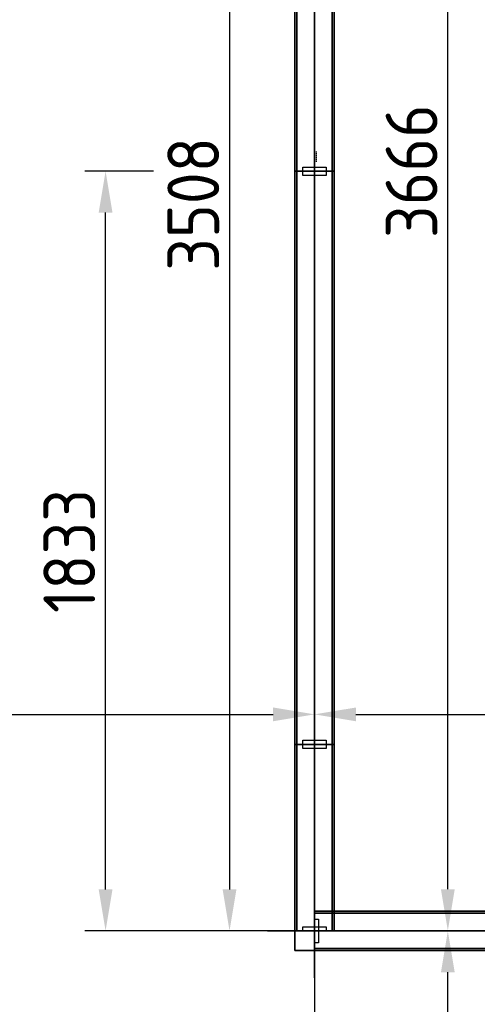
# Model space of a CAD drawing. Extents: x 2744 to 57639, y 3641 to 38820.
# Tile 23 of 179: x 9305 to 10410, y 31984 to 34360. Entities that reach past the tile are written whole.
import ezdxf
from ezdxf.enums import TextEntityAlignment as Align

# ---------------------------------------------------------------- set-up
doc = ezdxf.new("R2010")
doc.units = 0
doc.header["$LTSCALE"] = 50
doc.header["$PDSIZE"] = -5
doc.linetypes.add('HIDDEN2', pattern=[4.7625, 3.175, -1.5875])
doc.linetypes.add('stramien', pattern=[22.225, 12.7, -3.175, 3.175, -3.175])
doc.layers.get('0').update_dxf_attribs({"linetype": 'CONTINUOUS'})
doc.layers.get('DEFPOINTS').update_dxf_attribs({"linetype": 'CONTINUOUS'})
for name, color, linetype in [('AS-A38--_F----5', 2, 'CONTINUOUS'), ('AS-A38--_F---4-', 9, 'CONTINUOUS'), ('AS-I38-M_F----5_Hoekaansluitingen', 7, 'CONTINUOUS'), ('AS-I38-M_F----5_Wandmodulen', 7, 'CONTINUOUS'), ('AS-L38--', 7, 'CONTINUOUS'), ('AS-L38--_F----5', 7, 'CONTINUOUS'), ('AS-L38--_F---4-', 7, 'CONTINUOUS'), ('AS-L38--_F-23--', 3, 'CONTINUOUS'), ('AS-L38--_F1-----', 2, 'CONTINUOUS'), ('AS-L38--_F123--', 7, 'CONTINUOUS'), ('AS-L38GL_F---4-', 2, 'CONTINUOUS'), ('AS-L38GL_F123--', 3, 'CONTINUOUS'), ('AS-M38--_F----5', 1, 'CONTINUOUS'), ('AS-M38--_F123--_Wandlengte', 1, 'CONTINUOUS'), ('AS-T38--_F----5', 7, 'CONTINUOUS')]:
    doc.layers.add(name, color=color, linetype=linetype)
doc.layers.add('AS-I38-1_F----5', color=2, linetype='CONTINUOUS', plot=False)
doc.layers.add('IWHULPLIJN', color=40, linetype='CONTINUOUS', plot=False)
doc.layers.add('S-GRID', color=8, linetype='CONTINUOUS', lineweight=18)
doc.styles.get("Standard").update_dxf_attribs({"font": 'isocp.shx'})
doc.dimstyles.new('CWall_F2_Wandlengte', dxfattribs={"dimscale": 50, "dimtxt": 2.5, "dimasz": 2, "dimexe": 1, "dimexo": 1, "dimgap": 0.5, "dimtad": 1, "dimdec": 0, "dimdsep": 46, "dimtxsty": 'Standard', "dimcen": 2.5, "dimclrt": 2, "dimadec": 0, "dimazin": 0, "dimtfac": 1, "dimtdec": 0, "dimtix": 1, "dimtmove": 2, "dimatfit": 0, "dimfxl": 0, "dimtolj": 1, "dimtzin": 0, "dimarcsym": 0})
pattern_1 = [(60, (150, 2090), (-43300, 25000), [300, -50000]), (60, (220, 2164), (-43300, 25000), [100, -50000]), (60, (180, 2190), (-43300, 25000), [100, -50000]), (150, (310, 2170), (-25000, -43300), [200, -50000])]
pattern_2 = [(0, (225, 1360), (29.766, 59.531), [0, -59.531])]
pattern_3 = [(60, (150, 1230), (-43300, 25000), [300, -50000]), (60, (220, 1304), (-43300, 25000), [100, -50000]), (60, (180, 1330), (-43300, 25000), [100, -50000]), (150, (310, 1310), (-25000, -43300), [200, -50000])]
pattern_4 = [(60, (150, 370), (-43300, 25000), [300, -50000]), (60, (220, 444), (-43300, 25000), [100, -50000]), (60, (180, 470), (-43300, 25000), [100, -50000]), (150, (310, 450), (-25000, -43300), [200, -50000])]
pattern_5 = [(60, (616, 2090), (-43300, 25000), [300, -50000]), (60, (690, 2164), (-43300, 25000), [100, -50000]), (60, (645, 2190), (-43300, 25000), [100, -50000]), (150, (780, 2170), (-25000, -43300), [200, -50000])]
pattern_6 = [(0, (691.5, 1360), (29.7656, 59.5312), [0, -59.5312])]
pattern_7 = [(60, (616, 1230), (-43300, 25000), [300, -50000]), (60, (690, 1304), (-43300, 25000), [100, -50000]), (60, (645, 1330), (-43300, 25000), [100, -50000]), (150, (780, 1310), (-25000, -43300), [200, -50000])]
pattern_8 = [(60, (616, 370), (-43300, 25000), [300, -50000]), (60, (690, 444), (-43300, 25000), [100, -50000]), (60, (645, 470), (-43300, 25000), [100, -50000]), (150, (780, 450), (-25000, -43300), [200, -50000])]
pattern_9 = [(60, (160, 370), (-43300, 25000), [300, -50000]), (60, (230, 444), (-43300, 25000), [100, -50000]), (60, (187, 470), (-43300, 25000), [100, -50000]), (150, (320, 450), (-25000, -43300), [200, -50000])]
pattern_10 = [(60, (160, 1230), (-43300, 25000), [300, -50000]), (60, (230, 1304), (-43300, 25000), [100, -50000]), (60, (187, 1330), (-43300, 25000), [100, -50000]), (150, (320, 1310), (-25000, -43300), [200, -50000])]
pattern_11 = [(0, (233.25, 1360), (29.766, 59.531), [0, -59.531])]
pattern_12 = [(60, (160, 2090), (-43300, 25000), [300, -50000]), (60, (230, 2164), (-43300, 25000), [100, -50000]), (60, (187, 2190), (-43300, 25000), [100, -50000]), (150, (320, 2170), (-25000, -43300), [200, -50000])]
pattern_13 = [(60, (745, 2090), (-43300, 25000), [300, -50000]), (60, (817, 2164), (-43300, 25000), [100, -50000]), (60, (773, 2190), (-43300, 25000), [100, -50000]), (150, (907, 2170), (-25000, -43300), [200, -50000])]
pattern_14 = [(0, (820, 1360), (29.7656, 59.5312), [0, -59.5312])]
pattern_15 = [(60, (745, 1230), (-43300, 25000), [300, -50000]), (60, (817, 1304), (-43300, 25000), [100, -50000]), (60, (773, 1330), (-43300, 25000), [100, -50000]), (150, (907, 1310), (-25000, -43300), [200, -50000])]
pattern_16 = [(60, (745, 370), (-43300, 25000), [300, -50000]), (60, (817, 444), (-43300, 25000), [100, -50000]), (60, (773, 470), (-43300, 25000), [100, -50000]), (150, (907, 450), (-25000, -43300), [200, -50000])]

# ---------------------------------------------------------------- blocks, each defined once
blk = doc.blocks.new('Onderlegger 4e verdieping')
at = {"layer": 'S-GRID', "linetype": 'stramien'}
blk.add_line((10016.6, 37820.1), (10016.6, 16247.5), dxfattribs=at)
blk = doc.blocks.new('QHK-3---_CTA01')
at = {"layer": 'AS-L38--_F----5', "linetype": 'HIDDEN2'}
blk.add_line((0, 0), (0, 0, 2700), dxfattribs=at)
at = {"layer": 'AS-L38--_F---4-'}
blk.add_line((-47.5, 47.5), (-47.5, 47.5, 2700), dxfattribs=at)
for points, invisible_edges in [([(0, 47.5, 2700), (0, -47.5, 2700), (47.5, -47.5, 2700), (-47.5, 47.5, 2700)], 4), ([(47.5, -47.5, 2700), (-47.5, 47.5, 2700), (-47.5, 0, 2700), (47.5, 0, 2700)], 1), ([(47.5, 0), (47.5, 0, 60), (47.5, -47.5, 60), (47.5, -47.5)], 1), ([(47.5, 0, 2660), (47.5, 0, 2700), (47.5, -47.5, 2700), (47.5, -47.5, 2660)], 1), ([(47.5, -47.5), (47.5, -47.5, 60), (0, -47.5, 60), (0, -47.5)], 4), ([(47.5, -47.5, 2660), (47.5, -47.5, 2700), (0, -47.5, 2700), (0, -47.5, 2660)], 4)]:
    blk.add_3dface(points, dxfattribs=dict(at, invisible_edges=invisible_edges))
for points in [[(47.5, 0, 60), (47.5, 0, 2660), (47.5, -47.5, 2660), (47.5, -47.5, 60)], [(47.5, -47.5, 60), (47.5, -47.5, 2660), (0, -47.5, 2660), (0, -47.5, 60)]]:
    blk.add_3dface(points, dxfattribs=at)
at = {"layer": 'AS-L38--_F123--'}
blk.add_lwpolyline([(0, -47.5), (47.5, -47.5), (47.5, 0)], dxfattribs=at)
at = {"layer": 'DEFPOINTS'}
blk.add_point((0, 0, 2700), dxfattribs=at)
at = {"layer": 'AS-I38-M_F----5_Hoekaansluitingen', "extrusion": (1, -6.12303e-17, 0)}
blk.add_text('D126', height=125, rotation=90, dxfattribs=at).set_placement((0, 2750), align=Align.MIDDLE_LEFT)
at = {"layer": 'AS-I38-M_F----5_Hoekaansluitingen', "extrusion": (0, -1, 0)}
blk.add_text('D126', height=125, rotation=90, dxfattribs=at).set_placement((0, 2750), align=Align.MIDDLE_LEFT)
blk = doc.blocks.new('WandNr5o_CTA01')
at = {"layer": 'AS-T38--_F----5', "color": 0, "linetype": 'ByBlock'}
blk.add_circle((0, -18), 2.5, dxfattribs=at)
blk.add_attdef('WANDNR', text='', height=2.5, dxfattribs=at).set_placement((0, -18), align=Align.MIDDLE)
blk = doc.blocks.new('*D152')
at = {"layer": 'AS-M38--_F123--_Wandlengte', "color": 0, "lineweight": -2}
for p, q in [((4516.6, 32953.4), (4516.6, 32633.6)), ((10016.6, 32865.7), (10016.6, 32633.6)), ((4616.6, 32683.6), (9916.6, 32683.6))]:
    blk.add_line(p, q, dxfattribs=at)
at = {"layer": 'AS-M38--_F123--_Wandlengte', "color": 0}
for points in [[(4616.6, 32700.3), (4616.6, 32666.9), (4516.6, 32683.6)], [(9916.6, 32700.3), (9916.6, 32666.9), (10016.6, 32683.6)]]:
    blk.add_solid(points, dxfattribs=at)
at = {"layer": 'DEFPOINTS', "color": 0}
for p in [(4516.6, 33003.4), (10016.6, 32915.7, 1062.3), (10016.6, 32683.6)]:
    blk.add_point(p, dxfattribs=at)
at = {"layer": 'AS-M38--_F123--_Wandlengte', "color": 2, "insert": (7266.6, 32771.1), "char_height": 125, "attachment_point": 5}
blk.add_mtext('\\A1;5500', dxfattribs=at)
blk = doc.blocks.new('QPGLAS--_CTA01')
at = {"layer": 'AS-L38--_F----5', "color": 0}
blk.add_3dface([(0, 0), (1, 0), (1, 0, 1), (0, 0, 1)], dxfattribs=at)
at = {"layer": 'AS-L38GL_F123--'}
blk.add_line((0, 0), (1, 0), dxfattribs=at)
at = {"layer": 'AS-L38GL_F---4-'}
mesh = blk.add_polymesh((6, 3), dxfattribs=at)
for k, corner in enumerate([(1, -0.45, 1), (1, -0.45), (1, -0.45), (0, -0.45, 1), (0, -0.45), (0, -0.45), (0, 0.45, 1), (0, 0.45), (0, -0.45), (1, 0.45, 1), (1, 0.45), (1, -0.45), (1, 0.45, 1), (1, 0.45, 1), (1, -0.45, 1), (0, 0.45, 1), (0, 0.45, 1), (0, -0.45, 1)]):
    mesh.set_mesh_vertex(divmod(k, 3), corner)
blk = doc.blocks.new('O4------_CTA01')
blk.add_blockref('QPGLAS--_CTA01', (0, 0))
blk = doc.blocks.new('BvnAans-_CTA01')
at = {"layer": 'AS-L38--_F----5', "color": 0, "invisible_edges": 10}
blk.add_3dface([(0, 0), (1, 0), (1, 0, 1), (0, 0, 1)], dxfattribs=at)
at = {"layer": 'AS-L38--_F---4-', "invisible_edges": 10}
for points in [[(0, 0.5), (1, 0.5), (1, 0.5, 1), (0, 0.5, 1)], [(0, -0.5), (1, -0.5), (1, -0.5, 1), (0, -0.5, 1)]]:
    blk.add_3dface(points, dxfattribs=at)
at = {"layer": 'AS-L38--_F---4-'}
blk.add_3dface([(0, -0.5, 1), (0, 0.5, 1), (1, 0.5, 1), (1, -0.5, 1)], dxfattribs=at)
blk = doc.blocks.new('OndrAans_CTA01')
at = {"layer": 'AS-L38--_F----5', "color": 0, "invisible_edges": 10}
blk.add_3dface([(0, 0), (1, 0), (1, 0, 1), (0, 0, 1)], dxfattribs=at)
at = {"layer": 'AS-L38--_F---4-', "invisible_edges": 10}
for points in [[(0, 0.5), (1, 0.5), (1, 0.5, 1), (0, 0.5, 1)], [(0, -0.5), (1, -0.5), (1, -0.5, 1), (0, -0.5, 1)]]:
    blk.add_3dface(points, dxfattribs=at)
at = {"layer": 'AS-L38--_F123--', "color": 0}
blk.add_3dface([(0, -0.5), (1, -0.5), (1, 0.5), (0, 0.5)], dxfattribs=at)
blk = doc.blocks.new('Q0WDSTL-_CTA01')
at = {"layer": 'AS-L38--_F-23--'}
for p, q in [((0, 0.3), (0, 0.5)), ((0, -0.3), (0, -0.5))]:
    blk.add_line(p, q, dxfattribs=at)
at = {"layer": 'AS-L38--_F-23--', "color": 1}
blk.add_lwpolyline([(0, 0.3), (1, 0.3), (1, -0.3), (0, -0.3)], dxfattribs=at)
at = {"layer": 'AS-L38--_F1-----'}
blk.add_lwpolyline([(0, 0.5), (0, -0.5)], dxfattribs=at)
blk = doc.blocks.new('QWND41--_CTA01')
at = {"layer": 'AS-A38--_F----5', "extrusion": (0, -1, 0)}
h = blk.add_hatch(dxfattribs=at)
h.set_pattern_fill('GLAS2', color=256, scale=50, angle=60, style=0, pattern_type=2)
h.set_pattern_definition(pattern_1)
h.paths.add_polyline_path([(0, 1780), (450, 1780), (450, 2660), (0, 2660)])
h = blk.add_hatch(dxfattribs=at)
h.set_pattern_fill('GLAS2', color=256, scale=50, angle=60, style=0, pattern_type=2)
h.set_pattern_definition(pattern_3)
h.paths.add_polyline_path([(0, 940), (450, 940), (450, 1780), (0, 1780)])
h = blk.add_hatch(dxfattribs=at)
h.set_pattern_fill('GLAS2', color=256, scale=50, angle=60, style=0, pattern_type=2)
h.set_pattern_definition(pattern_4)
h.paths.add_polyline_path([(0, 60), (450, 60), (450, 940), (0, 940)])
h = blk.add_hatch(dxfattribs=at)
h.set_pattern_fill('DOTS', color=256, scale=37.5, style=0)
h.set_pattern_definition(pattern_2)
h.paths.add_polyline_path([(10, 950), (440, 950), (440, 1770), (10, 1770)])
at = {"layer": 'AS-A38--_F---4-', "extrusion": (0, -1, 0)}
h = blk.add_hatch(dxfattribs=at)
h.set_pattern_fill('GLAS2', color=256, scale=50, angle=60, style=0, pattern_type=2)
h.set_pattern_definition(pattern_1)
h.paths.add_polyline_path([(0, 1780), (450, 1780), (450, 2660), (0, 2660)])
h = blk.add_hatch(dxfattribs=at)
h.set_pattern_fill('GLAS2', color=256, scale=50, angle=60, style=0, pattern_type=2)
h.set_pattern_definition(pattern_3)
h.paths.add_polyline_path([(0, 940), (450, 940), (450, 1780), (0, 1780)])
h = blk.add_hatch(dxfattribs=at)
h.set_pattern_fill('GLAS2', color=256, scale=50, angle=60, style=0, pattern_type=2)
h.set_pattern_definition(pattern_4)
h.paths.add_polyline_path([(0, 60), (450, 60), (450, 940), (0, 940)])
h = blk.add_hatch(dxfattribs=at)
h.set_pattern_fill('DOTS', color=256, scale=37.5, style=0)
h.set_pattern_definition(pattern_2)
h.paths.add_polyline_path([(10, 950), (440, 950), (440, 1770), (10, 1770)])
h = blk.add_hatch(dxfattribs=at)
h.set_pattern_fill('GLAS2', color=256, scale=50, angle=60, style=0, pattern_type=2)
h.set_pattern_definition(pattern_1)
h.paths.add_polyline_path([(0, 1780), (450, 1780), (450, 2660), (0, 2660)])
h = blk.add_hatch(dxfattribs=at)
h.set_pattern_fill('GLAS2', color=256, scale=50, angle=60, style=0, pattern_type=2)
h.set_pattern_definition(pattern_3)
h.paths.add_polyline_path([(0, 940), (450, 940), (450, 1780), (0, 1780)])
h = blk.add_hatch(dxfattribs=at)
h.set_pattern_fill('GLAS2', color=256, scale=50, angle=60, style=0, pattern_type=2)
h.set_pattern_definition(pattern_4)
h.paths.add_polyline_path([(0, 60), (450, 60), (450, 940), (0, 940)])
h = blk.add_hatch(dxfattribs=at)
h.set_pattern_fill('DOTS', color=256, scale=37.5, style=0)
h.set_pattern_definition(pattern_2)
h.paths.add_polyline_path([(10, 950), (440, 950), (440, 1770), (10, 1770)])
at = {"layer": 'DEFPOINTS'}
blk.add_point((0, 0, 2700), dxfattribs=at)
at = {"layer": 'AS-L38--', "yscale": 95}
for name, p, xscale, zscale in [('BvnAans-_CTA01', (0, 0, 2660), 450, 40), ('OndrAans_CTA01', (0, 0), 450, 60), ('Q0WDSTL-_CTA01', (0, 0), 10, 10), ('O4------_CTA01', (0, 0, 940), 450, 840), ('O4------_CTA01', (0, 0, 1780), 450, 880), ('O4------_CTA01', (0, 0, 60), 450, 880)]:
    blk.add_blockref(name, p, dxfattribs=dict(at, xscale=xscale, zscale=zscale))
at = {"layer": 'AS-L38--', "xscale": 10, "yscale": 95, "zscale": 10, "rotation": 180}
blk.add_blockref('Q0WDSTL-_CTA01', (450, 0), dxfattribs=at)
at = {"layer": 'AS-I38-1_F----5', "extrusion": (0, -1, 0)}
blk.add_text('98', height=90, dxfattribs=at).set_placement((40, 130))
at = {"layer": 'AS-I38-M_F----5_Wandmodulen', "extrusion": (0, -1, 0)}
blk.add_text('GH', height=125, rotation=90, dxfattribs=at).set_placement((225, 2750), align=Align.MIDDLE_LEFT)
blk = doc.blocks.new('QWND20--_CTA01')
at = {"layer": 'AS-A38--_F----5', "extrusion": (0, -1, 0)}
h = blk.add_hatch(dxfattribs=at)
h.set_pattern_fill('GLAS2', color=256, scale=50, angle=60, style=0, pattern_type=2)
h.set_pattern_definition(pattern_5)
h.paths.add_polyline_path([(0, 1780), (1383, 1780), (1383, 2660), (0, 2660)])
h = blk.add_hatch(dxfattribs=at)
h.set_pattern_fill('GLAS2', color=256, scale=50, angle=60, style=0, pattern_type=2)
h.set_pattern_definition(pattern_7)
h.paths.add_polyline_path([(0, 940), (1383, 940), (1383, 1780), (0, 1780)])
h = blk.add_hatch(dxfattribs=at)
h.set_pattern_fill('GLAS2', color=256, scale=50, angle=60, style=0, pattern_type=2)
h.set_pattern_definition(pattern_8)
h.paths.add_polyline_path([(0, 60), (1383, 60), (1383, 940), (0, 940)])
h = blk.add_hatch(dxfattribs=at)
h.set_pattern_fill('DOTS', color=256, scale=37.5, style=0)
h.set_pattern_definition(pattern_6)
h.paths.add_polyline_path([(10, 950), (1373, 950), (1373, 1770), (10, 1770)])
at = {"layer": 'AS-A38--_F---4-', "extrusion": (0, -1, 0)}
h = blk.add_hatch(dxfattribs=at)
h.set_pattern_fill('GLAS2', color=256, scale=50, angle=60, style=0, pattern_type=2)
h.set_pattern_definition(pattern_5)
h.paths.add_polyline_path([(0, 1780), (1383, 1780), (1383, 2660), (0, 2660)])
h = blk.add_hatch(dxfattribs=at)
h.set_pattern_fill('GLAS2', color=256, scale=50, angle=60, style=0, pattern_type=2)
h.set_pattern_definition(pattern_7)
h.paths.add_polyline_path([(0, 940), (1383, 940), (1383, 1780), (0, 1780)])
h = blk.add_hatch(dxfattribs=at)
h.set_pattern_fill('GLAS2', color=256, scale=50, angle=60, style=0, pattern_type=2)
h.set_pattern_definition(pattern_8)
h.paths.add_polyline_path([(0, 60), (1383, 60), (1383, 940), (0, 940)])
h = blk.add_hatch(dxfattribs=at)
h.set_pattern_fill('DOTS', color=256, scale=37.5, style=0)
h.set_pattern_definition(pattern_6)
h.paths.add_polyline_path([(10, 950), (1373, 950), (1373, 1770), (10, 1770)])
h = blk.add_hatch(dxfattribs=at)
h.set_pattern_fill('GLAS2', color=256, scale=50, angle=60, style=0, pattern_type=2)
h.set_pattern_definition(pattern_5)
h.paths.add_polyline_path([(0, 1780), (1383, 1780), (1383, 2660), (0, 2660)])
h = blk.add_hatch(dxfattribs=at)
h.set_pattern_fill('GLAS2', color=256, scale=50, angle=60, style=0, pattern_type=2)
h.set_pattern_definition(pattern_7)
h.paths.add_polyline_path([(0, 940), (1383, 940), (1383, 1780), (0, 1780)])
h = blk.add_hatch(dxfattribs=at)
h.set_pattern_fill('GLAS2', color=256, scale=50, angle=60, style=0, pattern_type=2)
h.set_pattern_definition(pattern_8)
h.paths.add_polyline_path([(0, 60), (1383, 60), (1383, 940), (0, 940)])
h = blk.add_hatch(dxfattribs=at)
h.set_pattern_fill('DOTS', color=256, scale=37.5, style=0)
h.set_pattern_definition(pattern_6)
h.paths.add_polyline_path([(10, 950), (1373, 950), (1373, 1770), (10, 1770)])
at = {"layer": 'DEFPOINTS'}
blk.add_point((0, 0, 2700), dxfattribs=at)
at = {"layer": 'AS-L38--', "yscale": 95}
for name, p, xscale, zscale in [('BvnAans-_CTA01', (0, 0, 2660), 1383, 40), ('OndrAans_CTA01', (0, 0), 1383, 60), ('Q0WDSTL-_CTA01', (0, 0), 10, 10), ('O4------_CTA01', (0, 0, 940), 1383, 840), ('O4------_CTA01', (0, 0, 1780), 1383, 880), ('O4------_CTA01', (0, 0, 60), 1383, 880)]:
    blk.add_blockref(name, p, dxfattribs=dict(at, xscale=xscale, zscale=zscale))
at = {"layer": 'AS-L38--', "xscale": 10, "yscale": 95, "zscale": 10, "rotation": 180}
blk.add_blockref('Q0WDSTL-_CTA01', (1383, 0), dxfattribs=at)
at = {"layer": 'AS-I38-1_F----5', "extrusion": (0, -1, 0)}
blk.add_text('2', height=90, dxfattribs=at).set_placement((40, 130))
at = {"layer": 'AS-I38-M_F----5_Wandmodulen', "extrusion": (0, -1, 0)}
blk.add_text('GH', height=125, rotation=90, dxfattribs=at).set_placement((691.5, 2750), align=Align.MIDDLE_LEFT)
blk = doc.blocks.new('QWND58--_CTA01')
at = {"layer": 'AS-A38--_F----5', "extrusion": (0, -1, 0)}
h = blk.add_hatch(dxfattribs=at)
h.set_pattern_fill('GLAS2', color=256, scale=50, angle=60, style=0, pattern_type=2)
h.set_pattern_definition(pattern_9)
h.paths.add_polyline_path([(0, 60), (466.5, 60), (466.5, 940), (0, 940)])
h = blk.add_hatch(dxfattribs=at)
h.set_pattern_fill('GLAS2', color=256, scale=50, angle=60, style=0, pattern_type=2)
h.set_pattern_definition(pattern_10)
h.paths.add_polyline_path([(0, 940), (466.5, 940), (466.5, 1780), (0, 1780)])
h = blk.add_hatch(dxfattribs=at)
h.set_pattern_fill('GLAS2', color=256, scale=50, angle=60, style=0, pattern_type=2)
h.set_pattern_definition(pattern_12)
h.paths.add_polyline_path([(0, 1780), (466.5, 1780), (466.5, 2660), (0, 2660)])
h = blk.add_hatch(dxfattribs=at)
h.set_pattern_fill('DOTS', color=256, scale=37.5, style=0)
h.set_pattern_definition(pattern_11)
h.paths.add_polyline_path([(10, 950), (456.5, 950), (456.5, 1770), (10, 1770)])
at = {"layer": 'AS-A38--_F---4-', "extrusion": (0, -1, 0)}
h = blk.add_hatch(dxfattribs=at)
h.set_pattern_fill('GLAS2', color=256, scale=50, angle=60, style=0, pattern_type=2)
h.set_pattern_definition(pattern_12)
h.paths.add_polyline_path([(0, 1780), (466.5, 1780), (466.5, 2660), (0, 2660)])
h = blk.add_hatch(dxfattribs=at)
h.set_pattern_fill('GLAS2', color=256, scale=50, angle=60, style=0, pattern_type=2)
h.set_pattern_definition(pattern_10)
h.paths.add_polyline_path([(0, 940), (466.5, 940), (466.5, 1780), (0, 1780)])
h = blk.add_hatch(dxfattribs=at)
h.set_pattern_fill('GLAS2', color=256, scale=50, angle=60, style=0, pattern_type=2)
h.set_pattern_definition(pattern_9)
h.paths.add_polyline_path([(0, 60), (466.5, 60), (466.5, 940), (0, 940)])
h = blk.add_hatch(dxfattribs=at)
h.set_pattern_fill('DOTS', color=256, scale=37.5, style=0)
h.set_pattern_definition(pattern_11)
h.paths.add_polyline_path([(10, 950), (456.5, 950), (456.5, 1770), (10, 1770)])
h = blk.add_hatch(dxfattribs=at)
h.set_pattern_fill('GLAS2', color=256, scale=50, angle=60, style=0, pattern_type=2)
h.set_pattern_definition(pattern_12)
h.paths.add_polyline_path([(0, 1780), (466.5, 1780), (466.5, 2660), (0, 2660)])
h = blk.add_hatch(dxfattribs=at)
h.set_pattern_fill('GLAS2', color=256, scale=50, angle=60, style=0, pattern_type=2)
h.set_pattern_definition(pattern_10)
h.paths.add_polyline_path([(0, 940), (466.5, 940), (466.5, 1780), (0, 1780)])
h = blk.add_hatch(dxfattribs=at)
h.set_pattern_fill('GLAS2', color=256, scale=50, angle=60, style=0, pattern_type=2)
h.set_pattern_definition(pattern_9)
h.paths.add_polyline_path([(0, 60), (466.5, 60), (466.5, 940), (0, 940)])
h = blk.add_hatch(dxfattribs=at)
h.set_pattern_fill('DOTS', color=256, scale=37.5, style=0)
h.set_pattern_definition(pattern_11)
h.paths.add_polyline_path([(10, 950), (456.5, 950), (456.5, 1770), (10, 1770)])
at = {"layer": 'DEFPOINTS'}
blk.add_point((0, 0, 2700), dxfattribs=at)
at = {"layer": 'AS-L38--', "yscale": 95}
for name, p, xscale, zscale in [('BvnAans-_CTA01', (0, 0, 2660), 466.5, 40), ('OndrAans_CTA01', (0, 0), 466.5, 60), ('Q0WDSTL-_CTA01', (0, 0), 10, 10), ('O4------_CTA01', (0, 0, 1780), 466.5, 880), ('O4------_CTA01', (0, 0, 940), 466.5, 840), ('O4------_CTA01', (0, 0, 60), 466.5, 880)]:
    blk.add_blockref(name, p, dxfattribs=dict(at, xscale=xscale, zscale=zscale))
at = {"layer": 'AS-L38--', "xscale": 10, "yscale": 95, "zscale": 10, "rotation": 180}
blk.add_blockref('Q0WDSTL-_CTA01', (466.5, 0), dxfattribs=at)
at = {"layer": 'AS-I38-1_F----5', "extrusion": (0, -1, 0)}
blk.add_text('1', height=90, dxfattribs=at).set_placement((40, 130))
at = {"layer": 'AS-I38-M_F----5_Wandmodulen', "extrusion": (0, -1, 0)}
blk.add_text('GH', height=125, rotation=90, dxfattribs=at).set_placement((233.2, 2750), align=Align.MIDDLE_LEFT)
blk = doc.blocks.new('*D237')
at = {"layer": 'AS-M38--_F123--_Wandlengte', "color": 0, "lineweight": -2}
for p, q in [((11849.6, 33238), (11849.6, 32633.6)), ((10016.6, 32895.5), (10016.6, 32633.6)), ((10116.6, 32683.6), (11749.6, 32683.6))]:
    blk.add_line(p, q, dxfattribs=at)
at = {"layer": 'AS-M38--_F123--_Wandlengte', "color": 0}
for points in [[(10116.6, 32700.2), (10116.6, 32666.9), (10016.6, 32683.6)], [(11749.6, 32700.2), (11749.6, 32666.9), (11849.6, 32683.6)]]:
    blk.add_solid(points, dxfattribs=at)
at = {"layer": 'DEFPOINTS', "color": 0}
for p in [(11849.6, 33288, -200), (10016.6, 32945.5, 1717.2), (11849.6, 32683.6)]:
    blk.add_point(p, dxfattribs=at)
at = {"layer": 'AS-M38--_F123--_Wandlengte', "color": 2, "insert": (10933.1, 32771.1), "char_height": 125, "attachment_point": 5}
blk.add_mtext('\\A1;1833', dxfattribs=at)
blk = doc.blocks.new('*D260')
at = {"layer": 'AS-M38--_F123--_Wandlengte', "color": 0, "lineweight": -2}
for p, q in [((10243.9, 35827.2), (10388.4, 35827.2)), ((10338.4, 32261.5), (10338.4, 35727.2)), ((10185.1, 32161.5), (10388.4, 32161.5))]:
    blk.add_line(p, q, dxfattribs=at)
at = {"layer": 'AS-M38--_F123--_Wandlengte', "color": 0}
for points in [[(10321.7, 35727.2), (10355, 35727.2), (10338.4, 35827.2)], [(10321.7, 32261.5), (10355, 32261.5), (10338.4, 32161.5)]]:
    blk.add_solid(points, dxfattribs=at)
at = {"layer": 'DEFPOINTS', "color": 0}
for p in [(10193.9, 35827.2), (10338.4, 35827.2), (10135.1, 32161.5)]:
    blk.add_point(p, dxfattribs=at)
at = {"layer": 'AS-M38--_F123--_Wandlengte', "color": 2, "insert": (10250.9, 33994.4), "char_height": 125, "attachment_point": 5, "rotation": 90}
blk.add_mtext('\\A1;3666', dxfattribs=at)
blk = doc.blocks.new('*D261')
at = {"layer": 'AS-M38--_F123--_Wandlengte', "color": 0, "lineweight": -2}
for p, q in [((10270.1, 32161.2), (10388.4, 32161.2)), ((10338.4, 30428.2), (10338.4, 32061.2)), ((10234.6, 30328.2), (10388.4, 30328.2))]:
    blk.add_line(p, q, dxfattribs=at)
at = {"layer": 'AS-M38--_F123--_Wandlengte', "color": 0}
for points in [[(10321.7, 32061.2), (10355, 32061.2), (10338.4, 32161.2)], [(10321.7, 30428.2), (10355, 30428.2), (10338.4, 30328.2)]]:
    blk.add_solid(points, dxfattribs=at)
at = {"layer": 'DEFPOINTS', "color": 0}
for p in [(10220.1, 32161.2, 1062.3), (10338.4, 32161.2), (10184.6, 30328.2)]:
    blk.add_point(p, dxfattribs=at)
at = {"layer": 'AS-M38--_F123--_Wandlengte', "color": 2, "insert": (10250.9, 31244.7), "char_height": 125, "attachment_point": 5, "rotation": 90}
blk.add_mtext('\\A1;1833', dxfattribs=at)
blk = doc.blocks.new('DtlLnks-_CTA01')
at = {"color": 0, "linetype": 'ByBlock', "const_width": 0.2}
blk.add_lwpolyline([(-3, 0), (3, 0)], dxfattribs=at)
at = {"color": 3, "linetype": 'ByBlock'}
blk.add_attdef('DETAIL', (0.399, 0.5), '', height=2.5, dxfattribs=at)
blk = doc.blocks.new('DtlBvn--_CTA01')
at = {"color": 0, "linetype": 'ByBlock', "const_width": 0.2}
blk.add_lwpolyline([(-3, 0), (3, 0)], dxfattribs=at)
at = {"color": 3, "linetype": 'ByBlock'}
blk.add_attdef('DETAIL', text='', height=2.5, rotation=270, dxfattribs=at).set_placement((0.553, 0.776), align=Align.RIGHT)
blk = doc.blocks.new('DtlOndr-_CTA01')
at = {"color": 0, "linetype": 'ByBlock', "const_width": 0.2}
blk.add_lwpolyline([(-3, 0), (3, 0)], dxfattribs=at)
at = {"color": 3, "linetype": 'ByBlock'}
blk.add_attdef('DETAIL', text='', height=2.5, rotation=270, dxfattribs=at).set_placement((-3.206, 1.176), align=Align.RIGHT)
blk = doc.blocks.new('*D278')
at = {"layer": 'AS-M38--_F123--_Wandlengte', "color": 0, "lineweight": -2}
for p, q in [((9627.9, 33994.2), (9462.3, 33994.2)), ((9512.3, 32261.2), (9512.3, 33894.2)), ((9857, 32161.2), (9462.3, 32161.2))]:
    blk.add_line(p, q, dxfattribs=at)
at = {"layer": 'AS-M38--_F123--_Wandlengte', "color": 0}
for points in [[(9495.6, 33894.2), (9529, 33894.2), (9512.3, 33994.2)], [(9495.6, 32261.2), (9529, 32261.2), (9512.3, 32161.2)]]:
    blk.add_solid(points, dxfattribs=at)
at = {"layer": 'DEFPOINTS', "color": 0}
for p in [(9512.3, 33994.2), (9677.9, 33994.2), (9907, 32161.2, 3541.4)]:
    blk.add_point(p, dxfattribs=at)
at = {"layer": 'AS-M38--_F123--_Wandlengte', "color": 2, "insert": (9424.8, 33077.7), "char_height": 125, "attachment_point": 5, "rotation": 90}
blk.add_mtext('\\A1;1833', dxfattribs=at)
blk = doc.blocks.new('*D346')
at = {"layer": 'AS-M38--_F123--_Wandlengte', "color": 0, "lineweight": -2}
for p, q in [((9966.6, 35669.2), (9761.5, 35669.2)), ((9811.5, 35569.2), (9811.5, 32261.2)), ((9966.6, 32161.2), (9761.5, 32161.2))]:
    blk.add_line(p, q, dxfattribs=at)
at = {"layer": 'AS-M38--_F123--_Wandlengte', "color": 0}
for points in [[(9794.8, 35569.2), (9828.1, 35569.2), (9811.5, 35669.2)], [(9794.8, 32261.2), (9828.1, 32261.2), (9811.5, 32161.2)]]:
    blk.add_solid(points, dxfattribs=at)
at = {"layer": 'DEFPOINTS', "color": 0}
for p in [(10016.6, 35669.2), (9811.5, 32161.2), (10016.6, 32161.2)]:
    blk.add_point(p, dxfattribs=at)
at = {"layer": 'AS-M38--_F123--_Wandlengte', "color": 2, "insert": (9724, 33915.2), "char_height": 125, "attachment_point": 5, "rotation": 90}
blk.add_mtext('\\A1;3508', dxfattribs=at)
blk = doc.blocks.new('*D347')
at = {"layer": 'AS-M38--_F123--_Wandlengte', "color": 0, "lineweight": -2}
for p, q in [((10016.6, 32111.2), (10016.6, 31876.7)), ((13682.6, 32111.2), (13682.6, 31876.7)), ((10116.6, 31926.7), (13582.6, 31926.7))]:
    blk.add_line(p, q, dxfattribs=at)
at = {"layer": 'AS-M38--_F123--_Wandlengte', "color": 0}
for points in [[(10116.6, 31943.4), (10116.6, 31910), (10016.6, 31926.7)], [(13582.6, 31943.4), (13582.6, 31910), (13682.6, 31926.7)]]:
    blk.add_solid(points, dxfattribs=at)
at = {"layer": 'DEFPOINTS', "color": 0}
for p in [(10016.6, 32161.2), (13682.6, 32161.2), (13682.6, 31926.7)]:
    blk.add_point(p, dxfattribs=at)
at = {"layer": 'AS-M38--_F123--_Wandlengte', "color": 2, "insert": (11849.6, 32014.2), "char_height": 125, "attachment_point": 5}
blk.add_mtext('\\A1;3666', dxfattribs=at)
blk = doc.blocks.new('QWND13--_CTA01')
at = {"layer": 'AS-A38--_F----5', "extrusion": (0, -1, 0)}
h = blk.add_hatch(dxfattribs=at)
h.set_pattern_fill('GLAS2', color=256, scale=50, angle=60, style=0, pattern_type=2)
h.set_pattern_definition(pattern_13)
h.paths.add_polyline_path([(0, 1780), (1640, 1780), (1640, 2660), (0, 2660)])
h = blk.add_hatch(dxfattribs=at)
h.set_pattern_fill('GLAS2', color=256, scale=50, angle=60, style=0, pattern_type=2)
h.set_pattern_definition(pattern_15)
h.paths.add_polyline_path([(0, 940), (1640, 940), (1640, 1780), (0, 1780)])
h = blk.add_hatch(dxfattribs=at)
h.set_pattern_fill('GLAS2', color=256, scale=50, angle=60, style=0, pattern_type=2)
h.set_pattern_definition(pattern_16)
h.paths.add_polyline_path([(0, 60), (1640, 60), (1640, 940), (0, 940)])
h = blk.add_hatch(dxfattribs=at)
h.set_pattern_fill('DOTS', color=256, scale=37.5, style=0)
h.set_pattern_definition(pattern_14)
h.paths.add_polyline_path([(10, 950), (1630, 950), (1630, 1770), (10, 1770)])
at = {"layer": 'AS-A38--_F---4-', "extrusion": (0, -1, 0)}
h = blk.add_hatch(dxfattribs=at)
h.set_pattern_fill('GLAS2', color=256, scale=50, angle=60, style=0, pattern_type=2)
h.set_pattern_definition(pattern_13)
h.paths.add_polyline_path([(0, 1780), (1640, 1780), (1640, 2660), (0, 2660)])
h = blk.add_hatch(dxfattribs=at)
h.set_pattern_fill('GLAS2', color=256, scale=50, angle=60, style=0, pattern_type=2)
h.set_pattern_definition(pattern_15)
h.paths.add_polyline_path([(0, 940), (1640, 940), (1640, 1780), (0, 1780)])
h = blk.add_hatch(dxfattribs=at)
h.set_pattern_fill('GLAS2', color=256, scale=50, angle=60, style=0, pattern_type=2)
h.set_pattern_definition(pattern_16)
h.paths.add_polyline_path([(0, 60), (1640, 60), (1640, 940), (0, 940)])
h = blk.add_hatch(dxfattribs=at)
h.set_pattern_fill('DOTS', color=256, scale=37.5, style=0)
h.set_pattern_definition(pattern_14)
h.paths.add_polyline_path([(10, 950), (1630, 950), (1630, 1770), (10, 1770)])
h = blk.add_hatch(dxfattribs=at)
h.set_pattern_fill('GLAS2', color=256, scale=50, angle=60, style=0, pattern_type=2)
h.set_pattern_definition(pattern_13)
h.paths.add_polyline_path([(0, 1780), (1640, 1780), (1640, 2660), (0, 2660)])
h = blk.add_hatch(dxfattribs=at)
h.set_pattern_fill('GLAS2', color=256, scale=50, angle=60, style=0, pattern_type=2)
h.set_pattern_definition(pattern_15)
h.paths.add_polyline_path([(0, 940), (1640, 940), (1640, 1780), (0, 1780)])
h = blk.add_hatch(dxfattribs=at)
h.set_pattern_fill('GLAS2', color=256, scale=50, angle=60, style=0, pattern_type=2)
h.set_pattern_definition(pattern_16)
h.paths.add_polyline_path([(0, 60), (1640, 60), (1640, 940), (0, 940)])
h = blk.add_hatch(dxfattribs=at)
h.set_pattern_fill('DOTS', color=256, scale=37.5, style=0)
h.set_pattern_definition(pattern_14)
h.paths.add_polyline_path([(10, 950), (1630, 950), (1630, 1770), (10, 1770)])
at = {"layer": 'DEFPOINTS'}
blk.add_point((0, 0, 2700), dxfattribs=at)
at = {"layer": 'AS-L38--', "yscale": 95}
for name, p, xscale, zscale in [('BvnAans-_CTA01', (0, 0, 2660), 1640, 40), ('OndrAans_CTA01', (0, 0), 1640, 60), ('Q0WDSTL-_CTA01', (0, 0), 10, 10), ('O4------_CTA01', (0, 0, 940), 1640, 840), ('O4------_CTA01', (0, 0, 1780), 1640, 880), ('O4------_CTA01', (0, 0, 60), 1640, 880)]:
    blk.add_blockref(name, p, dxfattribs=dict(at, xscale=xscale, zscale=zscale))
at = {"layer": 'AS-L38--', "xscale": 10, "yscale": 95, "zscale": 10, "rotation": 180}
blk.add_blockref('Q0WDSTL-_CTA01', (1640, 0), dxfattribs=at)
at = {"layer": 'AS-I38-1_F----5', "extrusion": (0, -1, 0)}
blk.add_text('1', height=90, dxfattribs=at).set_placement((40, 130))
at = {"layer": 'AS-I38-M_F----5_Wandmodulen', "extrusion": (0, -1, 0)}
blk.add_text('GH', height=125, rotation=90, dxfattribs=at).set_placement((820, 2750), align=Align.MIDDLE_LEFT)

msp = doc.modelspace()

# ---------------------------------------------------------------- linework, layer by layer
at = {"linetype": 'HIDDEN2', "ltscale": 0.02}
msp.add_line((10021.14, 34017.13, 2757.02), (10021.14, 34042.05, 2757.02), dxfattribs=at)
at = {"linetype": 'HIDDEN2', "extrusion": (-1, 1.83691e-16, 2.22045e-16)}
for p, q in [((10016.6, 33994.2, 2700), (10016.6, 33994.2, 3392.77)), ((10016.6, 32161.2, 2700), (10016.6, 32161.2, 3392.77))]:
    msp.add_line(p, q, dxfattribs=at)
at = {"linetype": 'HIDDEN2', "ltscale": 0.02, "extrusion": (0, -1, 2.22045e-16)}
msp.add_line((10016.6, 32161.2, 2700), (10016.6, 32161.2, 3392.77), dxfattribs=at)
at = {"extrusion": (-1, 1.83691e-16, 2.22045e-16), "elevation": -10016.6}
for points in [[(-33884.56, 3541.39, 0.9211247), (-33994.2, 3594.22, 0.9211247), (-34103.85, 3541.39), (-33994.2, 3392.77)], [(-32051.56, 3541.39, 0.9211247), (-32161.2, 3594.22, 0.9211247), (-32270.85, 3541.39), (-32161.2, 3392.77)]]:
    msp.add_lwpolyline(points, format="xyb", close=True, dxfattribs=at)
at = {"extrusion": (0, -1, 2.22045e-16), "elevation": -32161.2}
msp.add_lwpolyline([(10126.24, 3541.39, 0.9211247), (10016.6, 3594.22, 0.9211247), (9906.95, 3541.39), (10016.6, 3392.77)], format="xyb", close=True, dxfattribs=at)
at = {"layer": 'IWHULPLIJN', "color": 3}
for p in [(10016.6, 35662.2), (13682.6, 32161.2)]:
    msp.add_line(p, (10016.6, 32161.2), dxfattribs=at)

# ---------------------------------------------------------------- block references
msp.add_blockref('Onderlegger 4e verdieping', (0, 0))
at = {"layer": 'AS-L38--', "rotation": 270}
for name, p in [('QWND13--_CTA01', (10016.6, 35634.2)), ('QWND20--_CTA01', (10016.6, 33994.2)), ('QWND41--_CTA01', (10016.6, 32611.2)), ('QHK-3---_CTA01', (10016.6, 32161.2))]:
    msp.add_blockref(name, p, dxfattribs=at)
at = {"layer": 'AS-L38--', "extrusion": (-1, 0, 0)}
ref = msp.add_blockref('WandNr5o_CTA01', (-33302.7, -100, -10016.6), dxfattribs=dict(at, xscale=50, yscale=50, zscale=50))
ref.add_attrib('WANDNR', '1', dxfattribs={"layer": 'AS-T38--_F----5', "color": 0, "linetype": 'ByBlock', "extrusion": (-1, 0, 0), "height": 125}).set_placement((-33302.7, -1000, -10016.6), align=Align.MIDDLE)
at = {"layer": 'AS-L38--'}
msp.add_blockref('QWND58--_CTA01', (10016.6, 32161.2), dxfattribs=at)
at = {"layer": 'AS-M38--_F----5', "extrusion": (0, -1, 2.22045e-16)}
ref = msp.add_blockref('DtlOndr-_CTA01', (10329.15, 0, -32161.2), dxfattribs=dict(at, xscale=50, yscale=50, zscale=50, rotation=90))
ref.add_attrib('DETAIL', '15', dxfattribs={"layer": '0', "color": 3, "linetype": 'ByBlock', "extrusion": (0, -1, 2.22045e-16), "height": 125}).set_placement((10270.33, -160.29, -32161.2), align=Align.RIGHT)
ref = msp.add_blockref('DtlBvn--_CTA01', (10329.15, 2700, -32161.2), dxfattribs=dict(at, xscale=50, yscale=50, zscale=50, rotation=90))
ref.add_attrib('DETAIL', '13', dxfattribs={"layer": '0', "color": 3, "linetype": 'ByBlock', "extrusion": (0, -1, 2.22045e-16), "height": 125}).set_placement((10290.36, 2727.65, -32161.2), align=Align.RIGHT)
ref = msp.add_blockref('DtlLnks-_CTA01', (10483.1, 1350, -32161.2), dxfattribs=dict(at, xscale=50, yscale=50, zscale=50))
ref.add_attrib('DETAIL', '11A', (10503.07, 1375, -32161.2), dxfattribs={"layer": '0', "color": 3, "linetype": 'ByBlock', "extrusion": (0, -1, 2.22045e-16), "height": 125})

# ---------------------------------------------------------------- dimensions: what is measured, and where the dimension line sits
at = {"layer": 'AS-M38--_F123--_Wandlengte'}
for base, p1, p2, picture, middle in [((10338.38, 35827.2), (10135.11, 32161.53), (10193.86, 35827.2), '*D260', (10250.88, 33994.37)), ((9512.29, 33994.2), (9906.95, 32161.2, 3541.39), (9677.86, 33994.2), '*D278', (9424.79, 33077.7)), ((10338.38, 32161.2), (10184.63, 30328.2), (10220.08, 32161.2, 1062.34), '*D261', (10250.88, 31244.7))]:
    dim = msp.add_linear_dim(base=base, p1=p1, p2=p2, angle=90, dimstyle='CWall_F2_Wandlengte', dxfattribs=at)
    dim.commit()
    dim.dimension.update_dxf_attribs({"geometry": picture, "text_midpoint": middle})
for p1, p2, distance, picture, middle in [((10016.6, 35669.2), (10016.6, 32161.2), -205.12, '*D346', (9723.97, 33915.2)), ((10016.6, 32161.2), (13682.6, 32161.2), -234.51, '*D347', (11849.6, 32014.19))]:
    dim = msp.add_aligned_dim(p1=p1, p2=p2, distance=distance, dimstyle='CWall_F2_Wandlengte', dxfattribs=at)
    dim.commit()
    dim.dimension.update_dxf_attribs({"geometry": picture, "text_midpoint": middle})
for base, p1, p2, picture, middle in [((11849.6, 32683.57), (10016.6, 32945.52, 1717.19), (11849.6, 33288.01, -200), '*D237', (10933.1, 32771.07)), ((10016.6, 32683.59), (4516.6, 33003.36), (10016.6, 32915.75, 1062.34), '*D152', (7266.6, 32771.09))]:
    dim = msp.add_linear_dim(base=base, p1=p1, p2=p2, dimstyle='CWall_F2_Wandlengte', dxfattribs=at)
    dim.commit()
    dim.dimension.update_dxf_attribs({"geometry": picture, "text_midpoint": middle})

doc.saveas('drawing.dxf')
